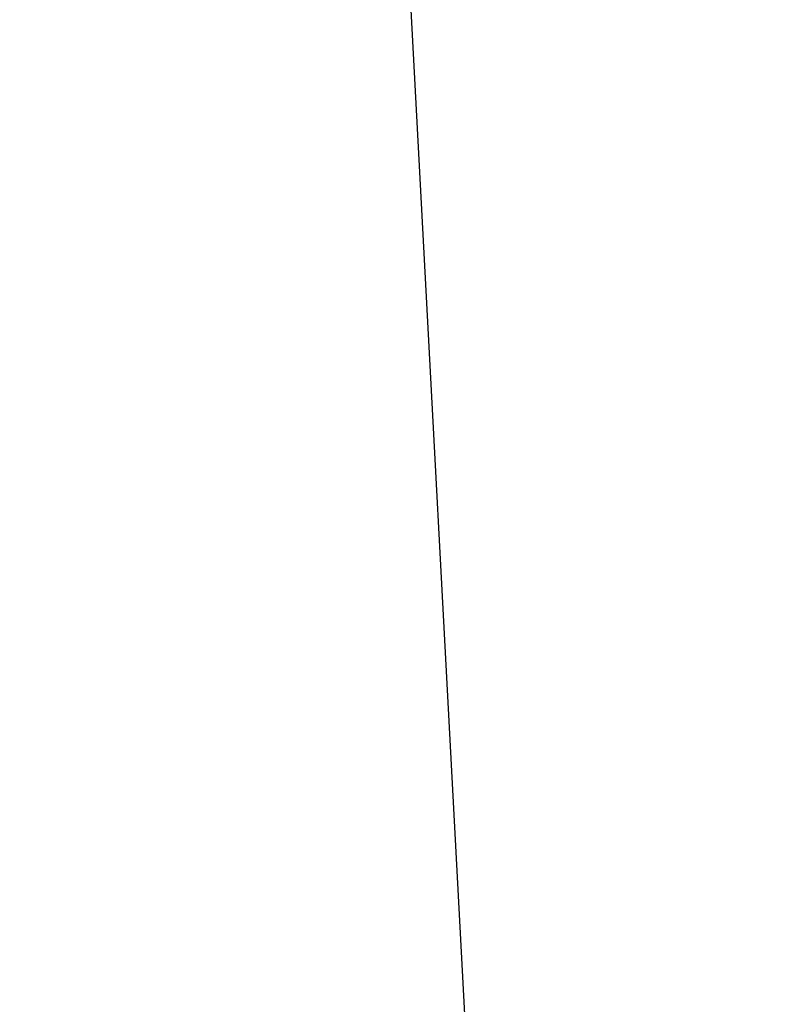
# Model space of a CAD drawing. Extents: x -0.025 to 0.025, y -0.143 to 0.025.
# Tile 241 of 256: x 0.000666 to 0.001039, y -0.016556 to -0.016081. Entities that reach past the tile are written whole.
import ezdxf

# ---------------------------------------------------------------- set-up
doc = ezdxf.new("R2010")
doc.units = 0
doc.layers.add('mesh', color=7, linetype='CONTINUOUS')

msp = doc.modelspace()

# ---------------------------------------------------------------- meshes
at = {"layer": 'mesh'}
mesh = msp.add_polyface(dxfattribs=at)
corners = [(-0.0051454, -0.01022292, 0.17043459), (-0.00466974, -0.01982661, 0.16960689), (0.00000154, -0.01023365, 0.17050493), (-0.00099745, -0.02035762, 0.16960689), (0.00000297, -0.02036105, 0.16960689), (-0.00647048, -0.02418888, 0.00260689), (0, -0.02504073, 0.00260689), (0, -0.00004073, 0.00260689), (-0.0016621, -0.00920901, 0.17977786), (-0.00122584, -0.01228198, 0.1796189), (-0.00106416, -0.01230304, 0.1796189), (-0.0021119, -0.0121666, 0.1796189), (-0.00246233, -0.01208998, 0.1796189), (-0.00314153, -0.01194146, 0.1796189), (-0.00081022, -0.01231403, 0.1796189), (0, -0.01234911, 0.1796189), (-0.00079182, -0.01277597, 0.17926154), (0.00080591, -0.01277597, 0.17926082), (-0.00238132, -0.01277597, 0.17909962), (-0.00394608, -0.01277597, 0.17877671), (-0.00072155, -0.01431865, 0.1778723), (-0.00217, -0.01431865, 0.17772472), (-0.00359589, -0.01431865, 0.17743048), (-0.00498443, -0.01431865, 0.17699262), (-0.00546984, -0.01277597, 0.17829621), (-0.00064365, -0.01571029, 0.17633212), (0.00073439, -0.01431865, 0.17787164), (-0.00193571, -0.01571029, 0.17620051), (-0.00320766, -0.01571029, 0.17593804), (-0.00444629, -0.01571029, 0.17554742), (-0.00407481, -0.01165502, 0.17961895), (0, -0.00004073, 0.16760993), (-0.00103865, -0.01952834, 0.16760993), (-0.00310417, -0.01930754, 0.16760993), (0.00103865, -0.01952834, 0.16760993), (-0.0050605, -0.01126063, 0.17961895)]
mesh.append_faces([[corners[k] for k in face] for face in [(0, 1, 2, 2), (3, 4, 2, 2), (5, 6, 7, 7), (8, 9, 10, 10), (8, 11, 9, 9), (8, 12, 11, 11), (13, 12, 8, 8), (8, 14, 15, 15), (10, 14, 8, 8), (16, 14, 10, 10), (16, 15, 14, 14), (17, 15, 16, 16), (11, 12, 18, 18), (16, 11, 18, 18), (16, 9, 11, 11), (10, 9, 16, 16), (13, 18, 12, 12), (13, 19, 18, 18), (16, 20, 17, 17), (16, 21, 20, 20), (18, 21, 16, 16), (18, 22, 21, 21), (19, 22, 18, 18), (19, 23, 22, 22), (24, 23, 19, 19), (20, 25, 26, 26), (20, 27, 25, 25), (21, 27, 20, 20), (21, 28, 27, 27), (22, 28, 21, 21), (22, 29, 28, 28), (23, 29, 22, 22), (8, 30, 13, 13), (31, 32, 33, 33), (31, 34, 32, 32), (30, 19, 13, 13), (19, 30, 35, 35)]])

doc.saveas('drawing.dxf')
